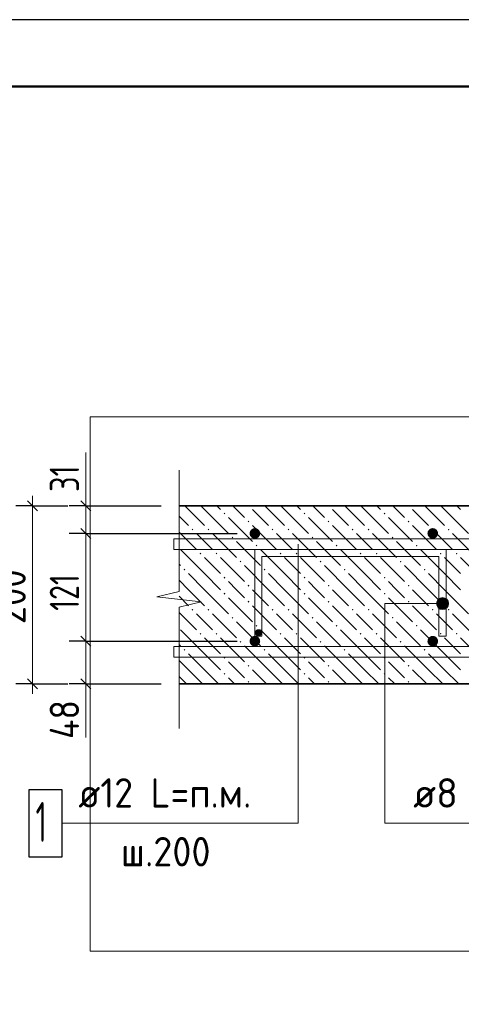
# Model space of a CAD drawing. Header units: millimetres. Extents: x 0 to 42000, y -59 to 29700.
# Tile 13 of 17: x 27701 to 31011, y 22328 to 29700. Entities that reach past the tile are written whole.
import ezdxf

# ---------------------------------------------------------------- set-up
doc = ezdxf.new("R2010")
doc.units = ezdxf.units.MM
for name, color, linetype, lineweight in [('Standard', 7, 'Continuous', 25), ('ЖБ Перекрытие верхний уровень', 7, 'Continuous', 18), ('Размерная линия_ общее', 7, 'Continuous', 13), ('Фоновоя арматура Х1', 7, 'Continuous', 25)]:
    doc.layers.add(name, color=color, linetype=linetype, lineweight=lineweight)
doc.styles.add('ISOCPEUR', font='txt')

msp = doc.modelspace()

# ---------------------------------------------------------------- hatches: boundary and pattern name
at = {"linetype": 'Continuous', "lineweight": 13, "transparency": 33554687}
msp.add_hatch(color=7, dxfattribs=at).paths.add_polyline_path([(29516.7, 25110.3), (29514.7, 25120.5), (29508.9, 25129.2), (29500.3, 25135), (29490.1, 25137), (29479.9, 25135), (29471.2, 25129.2), (29465.4, 25120.5), (29463.4, 25110.3), (29465.4, 25100.1), (29471.2, 25091.5), (29479.9, 25085.7), (29490.1, 25083.7), (29500.3, 25085.7), (29508.9, 25091.5), (29514.7, 25100.1)])
at = {"layer": 'Standard', "linetype": 'Continuous', "lineweight": 13, "transparency": 33554687}
for points in [[(30847.6, 25290), (30847.6, 25367.4), (30831.4, 25351.2)], [(30870.1, 25283.7), (30870.1, 25373.7), (30847.6, 25367.4)], [(30870.1, 25283.7), (30847.6, 25367.4), (30847.6, 25290)], [(30892.6, 25290), (30892.6, 25367.4), (30870.1, 25373.7)], [(30892.6, 25290), (30870.1, 25373.7), (30870.1, 25283.7)], [(30908.8, 25306.2), (30908.8, 25351.2), (30892.6, 25367.4)], [(30908.8, 25306.2), (30892.6, 25367.4), (30892.6, 25290)], [(30831.4, 25306.2), (30831.4, 25351.2), (30825, 25328.7)], [(30847.6, 25290), (30831.4, 25351.2), (30831.4, 25306.2)], [(30908.8, 25351.2), (30908.8, 25306.2), (30915.1, 25328.7)]]:
    msp.add_hatch(color=7, dxfattribs=at).paths.add_polyline_path(points)
at = {"layer": 'ЖБ Перекрытие верхний уровень', "linetype": 'Continuous', "lineweight": 18, "transparency": 33554687}
for points in [[(29419.8, 26060.3), (29415.7, 26056.2), (29411.5, 26060.3)], [(30019.8, 26060.3), (30015.7, 26056.2), (30011.5, 26060.3)], [(30619.8, 26060.3), (30615.7, 26056.2), (30611.5, 26060.3)], [(29229.2, 26002.7), (29235.7, 26009.2), (29242.2, 26002.7), (29235.7, 25996.2)], [(29409.2, 25942.7), (29415.7, 25949.2), (29422.2, 25942.7), (29415.7, 25936.2)], [(29829.2, 26002.7), (29835.7, 26009.2), (29842.2, 26002.7), (29835.7, 25996.2)], [(30009.2, 25942.7), (30015.7, 25949.2), (30022.2, 25942.7), (30015.7, 25936.2)], [(30429.2, 26002.7), (30435.7, 26009.2), (30442.2, 26002.7), (30435.7, 25996.2)], [(30609.2, 25942.7), (30615.7, 25949.2), (30622.2, 25942.7), (30615.7, 25936.2)], [(28989.2, 25882.7), (28995.7, 25889.2), (29002.2, 25882.7), (28995.7, 25876.2)], [(29109.2, 25882.7), (29115.7, 25889.2), (29122.2, 25882.7), (29115.7, 25876.2)], [(29589.2, 25882.7), (29595.7, 25889.2), (29602.2, 25882.7), (29595.7, 25876.2)], [(29709.2, 25882.7), (29715.7, 25889.2), (29722.2, 25882.7), (29715.7, 25876.2)], [(30189.2, 25882.7), (30195.7, 25889.2), (30202.2, 25882.7), (30195.7, 25876.2)], [(30309.2, 25882.7), (30315.7, 25889.2), (30322.2, 25882.7), (30315.7, 25876.2)], [(30789.2, 25882.7), (30795.7, 25889.2), (30802.2, 25882.7), (30795.7, 25876.2)], [(30909.2, 25882.7), (30915.7, 25889.2), (30922.2, 25882.7), (30915.7, 25876.2)], [(29289.2, 25822.7), (29295.7, 25829.2), (29302.2, 25822.7), (29295.7, 25816.2)], [(29889.2, 25822.7), (29895.7, 25829.2), (29902.2, 25822.7), (29895.7, 25816.2)], [(30489.2, 25822.7), (30495.7, 25829.2), (30502.2, 25822.7), (30495.7, 25816.2)], [(29469.2, 25762.7), (29475.7, 25769.2), (29482.2, 25762.7), (29475.7, 25756.2)], [(30069.2, 25762.7), (30075.7, 25769.2), (30082.2, 25762.7), (30075.7, 25756.2)], [(30669.2, 25762.7), (30675.7, 25769.2), (30682.2, 25762.7), (30675.7, 25756.2)], [(29049.2, 25702.7), (29055.7, 25709.2), (29062.2, 25702.7), (29055.7, 25696.2)], [(29169.2, 25702.7), (29175.7, 25709.2), (29182.2, 25702.7), (29175.7, 25696.2)], [(29649.2, 25702.7), (29655.7, 25709.2), (29662.2, 25702.7), (29655.7, 25696.2)], [(29769.2, 25702.7), (29775.7, 25709.2), (29782.2, 25702.7), (29775.7, 25696.2)], [(30249.2, 25702.7), (30255.7, 25709.2), (30262.2, 25702.7), (30255.7, 25696.2)], [(30369.2, 25702.7), (30375.7, 25709.2), (30382.2, 25702.7), (30375.7, 25696.2)], [(30849.2, 25702.7), (30855.7, 25709.2), (30862.2, 25702.7), (30855.7, 25696.2)], [(30969.2, 25702.7), (30975.7, 25709.2), (30982.2, 25702.7), (30975.7, 25696.2)], [(28929.2, 25582.7), (28935.7, 25589.2), (28942.2, 25582.7), (28935.7, 25576.2)], [(29349.2, 25642.7), (29355.7, 25649.2), (29362.2, 25642.7), (29355.7, 25636.2)], [(29529.2, 25582.7), (29535.7, 25589.2), (29542.2, 25582.7), (29535.7, 25576.2)], [(29949.2, 25642.7), (29955.7, 25649.2), (29962.2, 25642.7), (29955.7, 25636.2)], [(30129.2, 25582.7), (30135.7, 25589.2), (30142.2, 25582.7), (30135.7, 25576.2)], [(30549.2, 25642.7), (30555.7, 25649.2), (30562.2, 25642.7), (30555.7, 25636.2)], [(30729.2, 25582.7), (30735.7, 25589.2), (30742.2, 25582.7), (30735.7, 25576.2)], [(29229.2, 25522.7), (29235.7, 25529.2), (29242.2, 25522.7), (29235.7, 25516.2)], [(29829.2, 25522.7), (29835.7, 25529.2), (29842.2, 25522.7), (29835.7, 25516.2)], [(30429.2, 25522.7), (30435.7, 25529.2), (30442.2, 25522.7), (30435.7, 25516.2)], [(29409.2, 25462.7), (29415.7, 25469.2), (29422.2, 25462.7), (29415.7, 25456.2)], [(30009.2, 25462.7), (30015.7, 25469.2), (30022.2, 25462.7), (30015.7, 25456.2)], [(30609.2, 25462.7), (30615.7, 25469.2), (30622.2, 25462.7), (30615.7, 25456.2)], [(29229.2, 25402.7), (29235.7, 25409.2), (29242.2, 25402.7), (29235.7, 25396.2)], [(29829.2, 25402.7), (29835.7, 25409.2), (29842.2, 25402.7), (29835.7, 25396.2)], [(30429.2, 25402.7), (30435.7, 25409.2), (30442.2, 25402.7), (30435.7, 25396.2)], [(28989.2, 25282.7), (28995.7, 25289.2), (29002.2, 25282.7), (28995.7, 25276.2)], [(29109.2, 25282.7), (29115.7, 25289.2), (29122.2, 25282.7), (29115.7, 25276.2)], [(29409.2, 25342.7), (29415.7, 25349.2), (29422.2, 25342.7), (29415.7, 25336.2)], [(29589.2, 25282.7), (29595.7, 25289.2), (29602.2, 25282.7), (29595.7, 25276.2)], [(29709.2, 25282.7), (29715.7, 25289.2), (29722.2, 25282.7), (29715.7, 25276.2)], [(30009.2, 25342.7), (30015.7, 25349.2), (30022.2, 25342.7), (30015.7, 25336.2)], [(30189.2, 25282.7), (30195.7, 25289.2), (30202.2, 25282.7), (30195.7, 25276.2)], [(30309.2, 25282.7), (30315.7, 25289.2), (30322.2, 25282.7), (30315.7, 25276.2)], [(30609.2, 25342.7), (30615.7, 25349.2), (30622.2, 25342.7), (30615.7, 25336.2)], [(30789.2, 25282.7), (30795.7, 25289.2), (30802.2, 25282.7), (30795.7, 25276.2)], [(30909.2, 25282.7), (30915.7, 25289.2), (30922.2, 25282.7), (30915.7, 25276.2)], [(29289.2, 25222.7), (29295.7, 25229.2), (29302.2, 25222.7), (29295.7, 25216.2)], [(29889.2, 25222.7), (29895.7, 25229.2), (29902.2, 25222.7), (29895.7, 25216.2)], [(30489.2, 25222.7), (30495.7, 25229.2), (30502.2, 25222.7), (30495.7, 25216.2)], [(29469.2, 25162.7), (29475.7, 25169.2), (29482.2, 25162.7), (29475.7, 25156.2)], [(30069.2, 25162.7), (30075.7, 25169.2), (30082.2, 25162.7), (30075.7, 25156.2)], [(30669.2, 25162.7), (30675.7, 25169.2), (30682.2, 25162.7), (30675.7, 25156.2)], [(29049.2, 25102.7), (29055.7, 25109.2), (29062.2, 25102.7), (29055.7, 25096.2)], [(29169.2, 25102.7), (29175.7, 25109.2), (29182.2, 25102.7), (29175.7, 25096.2)], [(29649.2, 25102.7), (29655.7, 25109.2), (29662.2, 25102.7), (29655.7, 25096.2)], [(29769.2, 25102.7), (29775.7, 25109.2), (29782.2, 25102.7), (29775.7, 25096.2)], [(30249.2, 25102.7), (30255.7, 25109.2), (30262.2, 25102.7), (30255.7, 25096.2)], [(30369.2, 25102.7), (30375.7, 25109.2), (30382.2, 25102.7), (30375.7, 25096.2)], [(30849.2, 25102.7), (30855.7, 25109.2), (30862.2, 25102.7), (30855.7, 25096.2)], [(30969.2, 25102.7), (30975.7, 25109.2), (30982.2, 25102.7), (30975.7, 25096.2)], [(29349.2, 25042.7), (29355.7, 25049.2), (29362.2, 25042.7), (29355.7, 25036.2)], [(29949.2, 25042.7), (29955.7, 25049.2), (29962.2, 25042.7), (29955.7, 25036.2)], [(30549.2, 25042.7), (30555.7, 25049.2), (30562.2, 25042.7), (30555.7, 25036.2)], [(28929.2, 24982.7), (28935.7, 24989.2), (28942.2, 24982.7), (28935.7, 24976.2)], [(29229.2, 24922.7), (29235.7, 24929.2), (29242.2, 24922.7), (29235.7, 24916.2)], [(29529.2, 24982.7), (29535.7, 24989.2), (29542.2, 24982.7), (29535.7, 24976.2)], [(29829.2, 24922.7), (29835.7, 24929.2), (29842.2, 24922.7), (29835.7, 24916.2)], [(30129.2, 24982.7), (30135.7, 24989.2), (30142.2, 24982.7), (30135.7, 24976.2)], [(30429.2, 24922.7), (30435.7, 24929.2), (30442.2, 24922.7), (30435.7, 24916.2)], [(30729.2, 24982.7), (30735.7, 24989.2), (30742.2, 24982.7), (30735.7, 24976.2)], [(29409.2, 24862.7), (29415.7, 24869.2), (29422.2, 24862.7), (29415.7, 24856.2)], [(30009.2, 24862.7), (30015.7, 24869.2), (30022.2, 24862.7), (30015.7, 24856.2)], [(30609.2, 24862.7), (30615.7, 24869.2), (30622.2, 24862.7), (30615.7, 24856.2)], [(29229.2, 24802.7), (29235.7, 24809.2), (29242.2, 24802.7), (29235.7, 24796.2)], [(29829.2, 24802.7), (29835.7, 24809.2), (29842.2, 24802.7), (29835.7, 24796.2)], [(30429.2, 24802.7), (30435.7, 24809.2), (30442.2, 24802.7), (30435.7, 24796.2)], [(29409.2, 24742.7), (29415.7, 24749.2), (29422.2, 24742.7), (29415.7, 24736.2)], [(30009.2, 24742.7), (30015.7, 24749.2), (30022.2, 24742.7), (30015.7, 24736.2)], [(30609.2, 24742.7), (30615.7, 24749.2), (30622.2, 24742.7), (30615.7, 24736.2)]]:
    msp.add_hatch(color=7, dxfattribs=at).paths.add_polyline_path(points, flags=16)
at = {"layer": 'Фоновоя арматура Х1', "linetype": 'Continuous', "lineweight": 18, "transparency": 33554687}
for points in [[(29503.4, 25853.7), (29500.3, 25869), (29491.7, 25882), (29478.7, 25890.6), (29463.4, 25893.7), (29448.1, 25890.6), (29435.1, 25882), (29426.4, 25869), (29423.4, 25853.7), (29426.4, 25838.4), (29435.1, 25825.4), (29448.1, 25816.7), (29463.4, 25813.7), (29478.7, 25816.7), (29491.7, 25825.4), (29500.3, 25838.4)], [(30836.7, 25853.7), (30833.7, 25869), (30825, 25882), (30812, 25890.6), (30796.7, 25893.7), (30781.4, 25890.6), (30768.4, 25882), (30759.8, 25869), (30756.7, 25853.7), (30759.8, 25838.4), (30768.4, 25825.4), (30781.4, 25816.7), (30796.7, 25813.7), (30812, 25816.7), (30825, 25825.4), (30833.7, 25838.4)], [(29503.4, 25047), (29500.3, 25062.3), (29491.7, 25075.3), (29478.7, 25084), (29463.4, 25087), (29448.1, 25084), (29435.1, 25075.3), (29426.4, 25062.3), (29423.4, 25047), (29426.4, 25031.7), (29435.1, 25018.7), (29448.1, 25010), (29463.4, 25007), (29478.7, 25010), (29491.7, 25018.7), (29500.3, 25031.7)], [(30836.7, 25047), (30833.7, 25062.3), (30825, 25075.3), (30812, 25084), (30796.7, 25087), (30781.4, 25084), (30768.4, 25075.3), (30759.8, 25062.3), (30756.7, 25047), (30759.8, 25031.7), (30768.4, 25018.7), (30781.4, 25010), (30796.7, 25007), (30812, 25010), (30825, 25018.7), (30833.7, 25031.7)]]:
    msp.add_hatch(color=7, dxfattribs=at).paths.add_polyline_path(points)

# ---------------------------------------------------------------- linework, layer by layer
at = {"color": 7, "linetype": 'Continuous', "lineweight": 13, "transparency": 33554687}
msp.add_lwpolyline([(29463.4, 25083.7), (29463.4, 25733.7), (30896.7, 25733.7), (30896.7, 25083.7), (30843.4, 25083.7), (30843.4, 25680.3), (29516.7, 25680.3), (29516.7, 25083.7), (29463.4, 25083.7)], dxfattribs=at)
at = {"layer": 'Standard', "color": 7, "linetype": 'Continuous', "lineweight": 13, "transparency": 33554687}
for p, q in [((28195.9, 26060.3), (28195.9, 26460.3)), ((28895.3, 26327), (28895.3, 25418.3)), ((28895.3, 25418.3), (28728.7, 25379.7)), ((28728.7, 25379.7), (29062, 25341)), ((30870.1, 25373.7), (30870.1, 25373.7)), ((29062, 25341), (28895.3, 25302.3)), ((28895.3, 25302.3), (28895.3, 24393.7)), ((30825, 25328.7), (30825, 25328.7)), ((30915.1, 25328.7), (30915.1, 25328.7)), ((30870.1, 25283.7), (30870.1, 25283.7)), ((28195.9, 24327), (28195.9, 24727)), ((28895.3, 24393.7), (28895.3, 24393.7))]:
    msp.add_line(p, q, dxfattribs=at)
at = {"layer": 'Standard', "color": 7, "linetype": 'Continuous', "lineweight": 25, "transparency": 33554687}
msp.add_lwpolyline([(0, 0), (42000, 0), (42000, 29700), (0, 29700), (0, 0)], close=True, dxfattribs=at)
at = {"layer": 'Standard', "color": 7, "linetype": 'Continuous', "lineweight": 50, "transparency": 33554687}
msp.add_lwpolyline([(2000, 29200), (41500, 29200), (41500, 500), (2000, 500), (2000, 29200)], close=True, dxfattribs=at)
at = {"layer": 'Standard', "color": 7, "linetype": 'Continuous', "lineweight": 13, "transparency": 33554687}
for points in [[(41500, 29200), (23822.3, 29200), (23822.3, 11522.3), (41500, 11522.3), (41500, 29200)], [(28020.1, 23683.7), (29788.4, 23683.7), (29788.4, 23934.5), (29788.4, 25773.7)], [(30870.1, 25328.7), (30436.7, 25328.7), (30436.7, 23683.7), (32631.7, 23683.7)]]:
    msp.add_lwpolyline(points, dxfattribs=at)
at = {"layer": 'Standard', "color": 254, "linetype": 'Continuous', "lineweight": 18, "true_color": 0xc4c4ff, "transparency": 33554687}
msp.add_lwpolyline([(28228.7, 22727), (39212.8, 22727), (39212.8, 26727), (28228.7, 26727), (28228.7, 22727)], dxfattribs=at)
at = {"layer": 'Standard', "color": 7, "linetype": 'Continuous', "lineweight": 13, "transparency": 33554687}
msp.add_circle((30870.1, 25328.7), 45, dxfattribs=at)
at = {"layer": 'ЖБ Перекрытие верхний уровень', "color": 7, "linetype": 'Continuous', "lineweight": 35, "transparency": 33554687}
for p, q in [((36570.1, 26060.3), (28895.3, 26060.3)), ((28895.3, 24727), (33570.1, 24727))]:
    msp.add_line(p, q, dxfattribs=at)
at = {"layer": 'ЖБ Перекрытие верхний уровень', "color": 9, "linetype": 'Continuous', "lineweight": 18, "true_color": 0xc7c7c7, "transparency": 33554687}
for p, q in [((28965.7, 26032.7), (28938, 26060.3)), ((28965.7, 26032.7), (29085.7, 25912.7)), ((29058, 26060.3), (29085.7, 26032.7)), ((29085.7, 26032.7), (29265.7, 25852.7)), ((29178, 26060.3), (29205.7, 26032.7)), ((29325.7, 26032.7), (29298, 26060.3)), ((29385.7, 25972.7), (29325.7, 26032.7)), ((29445.7, 26032.7), (29565.7, 25912.7)), ((29565.7, 26032.7), (29538, 26060.3)), ((29565.7, 26032.7), (29685.7, 25912.7)), ((29658, 26060.3), (29685.7, 26032.7)), ((29685.7, 26032.7), (29865.7, 25852.7)), ((29778, 26060.3), (29805.7, 26032.7)), ((29925.7, 26032.7), (29898, 26060.3)), ((29985.7, 25972.7), (29925.7, 26032.7)), ((30045.7, 26032.7), (30165.7, 25912.7)), ((30165.7, 26032.7), (30138, 26060.3)), ((30165.7, 26032.7), (30285.7, 25912.7)), ((30258, 26060.3), (30285.7, 26032.7)), ((30285.7, 26032.7), (30465.7, 25852.7)), ((30378, 26060.3), (30405.7, 26032.7)), ((30525.7, 26032.7), (30498, 26060.3)), ((30585.7, 25972.7), (30525.7, 26032.7)), ((30645.7, 26032.7), (30765.7, 25912.7)), ((30765.7, 26032.7), (30738, 26060.3)), ((30765.7, 26032.7), (30885.7, 25912.7)), ((30858, 26060.3), (30885.7, 26032.7)), ((30885.7, 26032.7), (31065.7, 25852.7)), ((30978, 26060.3), (31005.7, 26032.7)), ((28895.3, 25983), (28965.7, 25912.7)), ((29265.7, 25972.7), (29445.7, 25792.7)), ((29865.7, 25972.7), (30045.7, 25792.7)), ((30465.7, 25972.7), (30645.7, 25792.7)), ((29445.7, 25912.7), (29625.7, 25732.7)), ((30045.7, 25912.7), (30225.7, 25732.7)), ((30645.7, 25912.7), (30825.7, 25732.7)), ((28895.3, 25863), (29025.7, 25732.7)), ((29085.7, 25792.7), (29025.7, 25852.7)), ((29145.7, 25852.7), (29325.7, 25672.7)), ((29685.7, 25792.7), (29625.7, 25852.7)), ((29745.7, 25852.7), (29925.7, 25672.7)), ((30285.7, 25792.7), (30225.7, 25852.7)), ((30345.7, 25852.7), (30525.7, 25672.7)), ((30885.7, 25792.7), (30825.7, 25852.7)), ((30945.7, 25852.7), (31125.7, 25672.7)), ((29085.7, 25552.7), (28905.7, 25732.7)), ((29145.7, 25732.7), (29085.7, 25792.7)), ((29325.7, 25792.7), (29505.7, 25612.7)), ((29685.7, 25552.7), (29505.7, 25732.7)), ((29745.7, 25732.7), (29685.7, 25792.7)), ((29925.7, 25792.7), (30105.7, 25612.7)), ((30285.7, 25552.7), (30105.7, 25732.7)), ((30345.7, 25732.7), (30285.7, 25792.7)), ((30525.7, 25792.7), (30705.7, 25612.7)), ((30885.7, 25552.7), (30705.7, 25732.7)), ((30945.7, 25732.7), (30885.7, 25792.7)), ((29085.7, 25672.7), (29205.7, 25552.7)), ((29205.7, 25672.7), (29385.7, 25492.7)), ((29685.7, 25672.7), (29805.7, 25552.7)), ((29805.7, 25672.7), (29985.7, 25492.7)), ((30285.7, 25672.7), (30405.7, 25552.7)), ((30405.7, 25672.7), (30585.7, 25492.7)), ((30885.7, 25672.7), (31005.7, 25552.7)), ((31005.7, 25672.7), (31185.7, 25492.7)), ((28895.3, 25623), (28905.7, 25612.7)), ((29565.7, 25432.7), (29385.7, 25612.7)), ((30165.7, 25432.7), (29985.7, 25612.7)), ((30765.7, 25432.7), (30585.7, 25612.7)), ((28965.7, 25552.7), (29085.7, 25432.7)), ((29085.7, 25552.7), (29205.7, 25432.7)), ((29565.7, 25552.7), (29685.7, 25432.7)), ((29685.7, 25552.7), (29805.7, 25432.7)), ((30165.7, 25552.7), (30285.7, 25432.7)), ((30285.7, 25552.7), (30405.7, 25432.7)), ((30765.7, 25552.7), (30885.7, 25432.7)), ((30885.7, 25552.7), (31005.7, 25432.7)), ((28965.7, 25432.7), (28895.3, 25503)), ((28965.7, 25432.7), (29085.7, 25312.7)), ((29085.7, 25432.7), (29265.7, 25252.7)), ((29325.7, 25432.7), (29265.7, 25492.7)), ((29385.7, 25372.7), (29325.7, 25432.7)), ((29445.7, 25432.7), (29565.7, 25312.7)), ((29565.7, 25432.7), (29685.7, 25312.7)), ((29685.7, 25432.7), (29865.7, 25252.7)), ((29925.7, 25432.7), (29865.7, 25492.7)), ((29985.7, 25372.7), (29925.7, 25432.7)), ((30045.7, 25432.7), (30165.7, 25312.7)), ((30165.7, 25432.7), (30285.7, 25312.7)), ((30285.7, 25432.7), (30465.7, 25252.7)), ((30525.7, 25432.7), (30465.7, 25492.7)), ((30585.7, 25372.7), (30525.7, 25432.7)), ((30645.7, 25432.7), (30765.7, 25312.7)), ((30765.7, 25432.7), (30885.7, 25312.7)), ((30885.7, 25432.7), (31065.7, 25252.7)), ((28895.3, 25383), (28965.7, 25312.7)), ((29265.7, 25372.7), (29445.7, 25192.7)), ((29865.7, 25372.7), (30045.7, 25192.7)), ((30465.7, 25372.7), (30645.7, 25192.7)), ((29445.7, 25312.7), (29625.7, 25132.7)), ((30045.7, 25312.7), (30225.7, 25132.7)), ((30645.7, 25312.7), (30825.7, 25132.7)), ((28895.3, 25263), (29025.7, 25132.7)), ((29085.7, 25192.7), (29025.7, 25252.7)), ((29145.7, 25252.7), (29325.7, 25072.7)), ((29685.7, 25192.7), (29625.7, 25252.7)), ((29745.7, 25252.7), (29925.7, 25072.7)), ((30285.7, 25192.7), (30225.7, 25252.7)), ((30345.7, 25252.7), (30525.7, 25072.7)), ((30885.7, 25192.7), (30825.7, 25252.7)), ((30945.7, 25252.7), (31125.7, 25072.7)), ((29145.7, 25132.7), (29085.7, 25192.7)), ((29325.7, 25192.7), (29505.7, 25012.7)), ((29745.7, 25132.7), (29685.7, 25192.7)), ((29925.7, 25192.7), (30105.7, 25012.7)), ((30345.7, 25132.7), (30285.7, 25192.7)), ((30525.7, 25192.7), (30705.7, 25012.7)), ((30945.7, 25132.7), (30885.7, 25192.7)), ((29085.7, 24952.7), (28905.7, 25132.7)), ((29085.7, 25072.7), (29205.7, 24952.7)), ((29205.7, 25072.7), (29385.7, 24892.7)), ((29685.7, 24952.7), (29505.7, 25132.7)), ((29685.7, 25072.7), (29805.7, 24952.7)), ((29805.7, 25072.7), (29985.7, 24892.7)), ((30285.7, 24952.7), (30105.7, 25132.7)), ((30285.7, 25072.7), (30405.7, 24952.7)), ((30405.7, 25072.7), (30585.7, 24892.7)), ((30885.7, 24952.7), (30705.7, 25132.7)), ((30885.7, 25072.7), (31005.7, 24952.7)), ((31005.7, 25072.7), (31185.7, 24892.7)), ((28895.3, 25023), (28905.7, 25012.7)), ((29565.7, 24832.7), (29385.7, 25012.7)), ((30165.7, 24832.7), (29985.7, 25012.7)), ((30765.7, 24832.7), (30585.7, 25012.7)), ((28965.7, 24952.7), (29085.7, 24832.7)), ((29085.7, 24952.7), (29205.7, 24832.7)), ((29565.7, 24952.7), (29685.7, 24832.7)), ((29685.7, 24952.7), (29805.7, 24832.7)), ((30165.7, 24952.7), (30285.7, 24832.7)), ((30285.7, 24952.7), (30405.7, 24832.7)), ((30765.7, 24952.7), (30885.7, 24832.7)), ((30885.7, 24952.7), (31005.7, 24832.7)), ((28965.7, 24832.7), (28895.3, 24903)), ((29325.7, 24832.7), (29265.7, 24892.7)), ((29925.7, 24832.7), (29865.7, 24892.7)), ((30525.7, 24832.7), (30465.7, 24892.7)), ((28895.3, 24783), (28951.3, 24727)), ((28965.7, 24832.7), (29071.3, 24727)), ((29085.7, 24832.7), (29191.3, 24727)), ((29265.7, 24772.7), (29311.3, 24727)), ((29385.7, 24772.7), (29325.7, 24832.7)), ((29445.7, 24832.7), (29551.3, 24727)), ((29565.7, 24832.7), (29671.3, 24727)), ((29685.7, 24832.7), (29791.3, 24727)), ((29865.7, 24772.7), (29911.3, 24727)), ((29985.7, 24772.7), (29925.7, 24832.7)), ((30045.7, 24832.7), (30151.3, 24727)), ((30165.7, 24832.7), (30271.3, 24727)), ((30285.7, 24832.7), (30391.3, 24727)), ((30465.7, 24772.7), (30511.3, 24727)), ((30585.7, 24772.7), (30525.7, 24832.7)), ((30645.7, 24832.7), (30751.3, 24727)), ((30765.7, 24832.7), (30871.3, 24727)), ((30885.7, 24832.7), (30991.3, 24727))]:
    msp.add_line(p, q, dxfattribs=at)
at = {"layer": 'Размерная линия_ общее', "color": 7, "linetype": 'Continuous', "lineweight": 25, "transparency": 33554687}
for p, q in [((27758.4, 26097.8), (27833.4, 26022.8)), ((28158.4, 26097.8), (28233.4, 26022.8)), ((28158.4, 25891.2), (28233.4, 25816.2)), ((28158.4, 25084.5), (28233.4, 25009.5)), ((27758.4, 24764.5), (27833.4, 24689.5)), ((28158.4, 24764.5), (28233.4, 24689.5))]:
    msp.add_line(p, q, dxfattribs=at)
at = {"layer": 'Размерная линия_ общее', "color": 7, "linetype": 'Continuous', "lineweight": 13, "transparency": 33554687}
for p, q in [((27795.9, 26060.3), (27795.9, 26135.3)), ((28195.9, 26060.3), (28195.9, 26135.3)), ((28195.9, 26060.3), (28195.9, 25853.7)), ((28195.9, 25853.7), (28195.9, 25047)), ((28195.9, 25047), (28195.9, 24727)), ((27795.9, 24727), (27795.9, 24652)), ((28195.9, 24727), (28195.9, 24652))]:
    msp.add_line(p, q, dxfattribs=at)
at = {"layer": 'Размерная линия_ общее', "color": 253, "linetype": 'Continuous', "lineweight": -3, "true_color": 0xa0a0a0, "transparency": 33554687}
for p, q in [((27795.9, 26060.3), (27670.9, 26060.3)), ((27795.9, 26060.3), (27920.9, 26060.3)), ((27795.9, 26060.3), (28062.6, 26060.3)), ((28195.9, 26060.3), (28070.9, 26060.3)), ((28195.9, 26060.3), (28320.9, 26060.3)), ((28195.9, 26060.3), (28762, 26060.3)), ((28195.9, 25853.7), (28070.9, 25853.7)), ((28195.9, 25853.7), (28320.9, 25853.7)), ((28195.9, 25853.7), (29330, 25853.7)), ((28195.9, 25047), (28070.9, 25047)), ((28195.9, 25047), (28320.9, 25047)), ((28195.9, 25047), (29330, 25047)), ((27795.9, 24727), (27670.9, 24727)), ((27795.9, 24727), (27920.9, 24727)), ((27795.9, 24727), (28062.6, 24727)), ((28195.9, 24727), (28070.9, 24727)), ((28195.9, 24727), (28320.9, 24727)), ((28195.9, 24727), (28762, 24727))]:
    msp.add_line(p, q, dxfattribs=at)
at = {"layer": 'Размерная линия_ общее', "color": 7, "linetype": 'Continuous', "lineweight": 13, "transparency": 33554687}
msp.add_lwpolyline([(27795.9, 26060.3), (27795.9, 25075.4), (27795.9, 25075.4), (27795.9, 24727)], dxfattribs=at)
at = {"layer": 'Фоновоя арматура Х1', "color": 251, "linetype": 'Continuous', "lineweight": 18, "true_color": 0x656565, "transparency": 33554687}
for points in [[(36403.4, 25733.7), (28855.3, 25733.7), (28855.3, 25813.7), (36403.4, 25813.7), (36403.4, 25733.7)], [(36403.4, 25733.7), (28855.3, 25733.7), (28855.3, 25813.7), (36403.4, 25813.7), (36403.4, 25733.7)], [(36403.4, 25733.7), (28855.3, 25733.7), (28855.3, 25813.7), (36403.4, 25813.7), (36403.4, 25733.7)], [(36403.4, 25733.7), (28855.3, 25733.7), (28855.3, 25813.7), (36403.4, 25813.7), (36403.4, 25733.7)], [(36403.4, 25733.7), (28855.3, 25733.7), (28855.3, 25813.7), (36403.4, 25813.7), (36403.4, 25733.7)], [(36403.4, 25733.7), (28855.3, 25733.7), (28855.3, 25813.7), (36403.4, 25813.7), (36403.4, 25733.7)], [(36403.4, 25733.7), (28855.3, 25733.7), (28855.3, 25813.7), (36403.4, 25813.7), (36403.4, 25733.7)], [(36403.4, 24927), (28855.3, 24927), (28855.3, 25007), (36403.4, 25007), (36403.4, 24927)], [(36403.4, 24927), (28855.3, 24927), (28855.3, 25007), (36403.4, 25007), (36403.4, 24927)], [(36403.4, 24927), (28855.3, 24927), (28855.3, 25007), (36403.4, 25007), (36403.4, 24927)], [(36403.4, 24927), (28855.3, 24927), (28855.3, 25007), (36403.4, 25007), (36403.4, 24927)], [(36403.4, 24927), (28855.3, 24927), (28855.3, 25007), (36403.4, 25007), (36403.4, 24927)], [(36403.4, 24927), (28855.3, 24927), (28855.3, 25007), (36403.4, 25007), (36403.4, 24927)], [(36403.4, 24927), (28855.3, 24927), (28855.3, 25007), (36403.4, 25007), (36403.4, 24927)]]:
    msp.add_lwpolyline(points, dxfattribs=at)
at = {"layer": 'Фоновоя арматура Х1', "color": 7, "linetype": 'Continuous', "lineweight": 25, "transparency": 33554687}
msp.add_lwpolyline([(27770.1, 23433.7), (28020.1, 23433.7), (28020.1, 23933.7), (27770.1, 23933.7), (27770.1, 23433.7)], dxfattribs=at)

# ---------------------------------------------------------------- texts
at = {"color": 7, "linetype": 'Continuous', "lineweight": 13, "transparency": 33554687, "insert": (30649.7, 23801), "char_height": 220, "width": 1910.596, "attachment_point": 7, "style": 'ISOCPEUR'}
msp.add_mtext('\\W0.98;ø8 L=845mm ', dxfattribs=at)
at = {"layer": 'Размерная линия_ общее', "color": 7, "linetype": 'Continuous', "lineweight": 25, "transparency": 33554687, "char_height": 220, "attachment_point": 7, "rotation": 90, "style": 'ISOCPEUR'}
for s, insert, width in [('\\W0.75;31', (28145.9, 26164.5), 346.342), ('\\W0.91;200', (27745.9, 25173.7), 561.981), ('\\W0.74;121', (28145.9, 25274.3), 455.155), ('\\W0.88;48', (28145.9, 24314.8), 426.804)]:
    msp.add_mtext(s, dxfattribs=dict(at, insert=insert, width=width))
at = {"layer": 'Фоновоя арматура Х1', "color": 7, "linetype": 'Continuous', "lineweight": 13, "transparency": 33554687, "attachment_point": 7, "style": 'ISOCPEUR'}
for s, insert, char_height, width in [('\\W0.94;ø12 L=п.м. ', (28140.4, 23801), 220, 1599.141), ('\\W0.56;1', (27820.1, 23543.7), 300, 233.324), ('\\W0.95;ш.200 ', (28459.4, 23361), 220, 962.129)]:
    msp.add_mtext(s, dxfattribs=dict(at, insert=insert, char_height=char_height, width=width))

doc.saveas('drawing.dxf')
